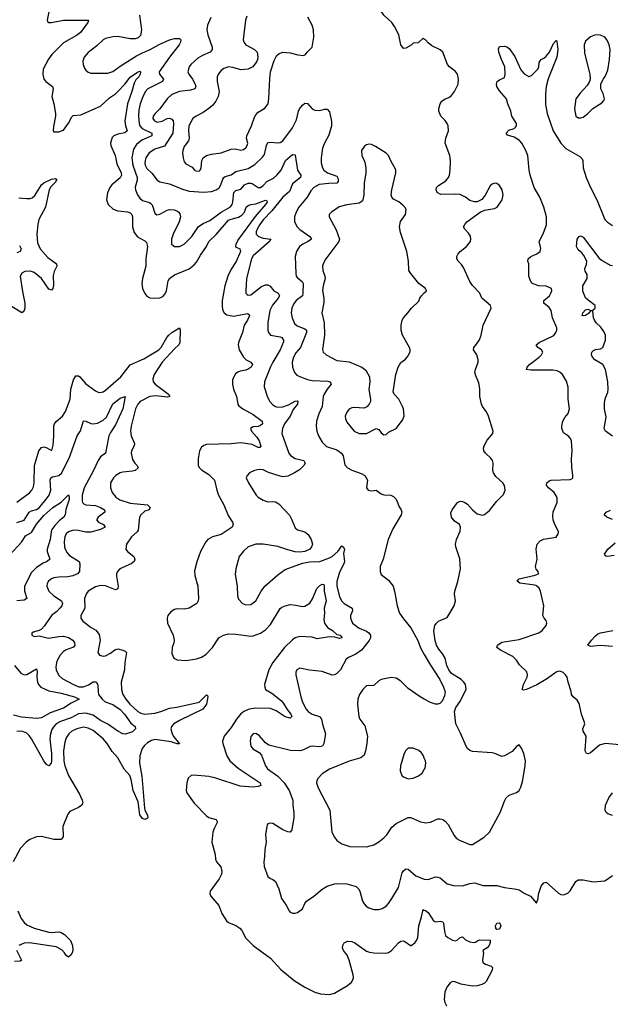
# Model space of a CAD drawing. Header units: inches. Extents: x 1550315 to 1685896, y 510706 to 640504.
# Tile 256 of 256: x 1606713 to 1611511, y 581711 to 589713. Entities that reach past the tile are written whole.
import ezdxf

# ---------------------------------------------------------------- set-up
doc = ezdxf.new("R2010")
doc.units = ezdxf.units.IN
doc.header["$MEASUREMENT"] = 0
doc.layers.add('B6508', color=7, linetype='Continuous')
doc.layers.add('B6518', color=7, linetype='Continuous')

msp = doc.modelspace()

# ---------------------------------------------------------------- linework, layer by layer
at = {"layer": 'B6508', "color": 5}
for points, elevation in [([(1610000, 589555.3), (1609990, 589562), (1609950, 589524), (1609910, 589522), (1609894, 589506), (1609850, 589482), (1609830, 589478), (1609810, 589508), (1609792, 589590), (1609758.9, 589658.9), (1609736.2, 589690), (1609669.7, 589750), (1609630, 589812.7), (1609603, 589890), (1609614.3, 589950), (1609599.5, 589990), (1609589.4, 590000)], 660), ([(1606951.4, 589790), (1606934.8, 589710), (1606938, 589698), (1606950, 589691), (1606970, 589690.5), (1607070, 589708.1), (1607271, 589710), (1607266.8, 589690), (1607208, 589610), (1607175.3, 589584.7), (1607070, 589524.6), (1606974.3, 589430), (1606946.3, 589393.7), (1606904.7, 589310), (1606899.6, 589270), (1606910.3, 589230.3), (1606926, 589210), (1606979.1, 589170), (1606986, 589150), (1606973.7, 589090), (1606990.3, 589030), (1607002.4, 588950), (1607002.4, 588930), (1606986.4, 588846.4), (1606984.7, 588810), (1606990, 588802), (1607030, 588802.8), (1607070, 588816), (1607110, 588871.3), (1607136.2, 588923.8), (1607146.7, 588933.3), (1607210, 588940.8), (1607370, 589011.2), (1607441.4, 589078.6), (1607490, 589110.9), (1607510, 589129.5), (1607566.9, 589190), (1607610, 589247.3), (1607670, 589286), (1607690, 589294.9), (1607695.6, 589290), (1607692.1, 589270), (1607681.5, 589250), (1607656.5, 589223.5), (1607641.9, 589198.1), (1607624.7, 589130), (1607588.9, 589030), (1607566.2, 588890), (1607571.4, 588851.4), (1607587.2, 588810), (1607567.5, 588792.5), (1607510, 588783.5), (1607478.4, 588770), (1607465.4, 588754.6), (1607454.9, 588730), (1607450.2, 588710), (1607453.6, 588690), (1607488, 588610), (1607502.7, 588542.7), (1607536, 588470), (1607538.9, 588450), (1607530, 588427.4), (1607461.5, 588370), (1607445.5, 588350), (1607427, 588307), (1607417.6, 588250), (1607430.5, 588210), (1607472.9, 588172.9), (1607510, 588160.9), (1607590, 588152), (1607610, 588143.2), (1607624, 588130), (1607629.2, 588110), (1607630.2, 588030.2), (1607644.1, 587984.1), (1607670, 587947.9), (1607730, 587915.3), (1607741.8, 587901.8), (1607751.7, 587870), (1607738.2, 587770), (1607736.5, 587710), (1607710.3, 587610), (1607705.2, 587570), (1607711.6, 587530), (1607729.3, 587489.3), (1607746.4, 587466.4), (1607770, 587453.4), (1607810, 587449.1), (1607850, 587451.7), (1607875.6, 587464.4), (1607894.6, 587485.4), (1607904.8, 587510), (1607917.8, 587590), (1607929.9, 587610.1), (1607970, 587640.7), (1608090, 587688.6), (1608130, 587722), (1608150, 587743.2), (1608181.2, 587798.8), (1608230, 587869.4), (1608248.8, 587911.2), (1608310, 587967.8), (1608410, 588083), (1608430, 588092.5), (1608490, 588107.1), (1608516.6, 588123.4), (1608539, 588150), (1608551.5, 588188.5), (1608570, 588203), (1608590, 588211.3), (1608630, 588216.6), (1608710, 588246.7), (1608720, 588240), (1608722.3, 588230), (1608710.5, 588210), (1608626.1, 588113.9), (1608491.4, 587930), (1608467.9, 587890), (1608467.3, 587867.3), (1608500.7, 587850), (1608506.7, 587830), (1608472.7, 587747.3), (1608430, 587685.1), (1608403.3, 587630), (1608380.4, 587550), (1608358.4, 587430), (1608358.7, 587378.7), (1608363.7, 587350), (1608374.4, 587330), (1608395.4, 587315.4), (1608450, 587305.1), (1608564.7, 587324.7), (1608577.3, 587317.3), (1608580.7, 587310), (1608562.7, 587270), (1608536.5, 587230), (1608521.8, 587170), (1608489.2, 587090), (1608486.7, 587070), (1608496.5, 587030), (1608532, 586970), (1608551.6, 586950), (1608590.6, 586930), (1608604.9, 586910), (1608592.2, 586890), (1608570, 586873.7), (1608550, 586865.6), (1608502.7, 586857.3), (1608484.9, 586850), (1608465.7, 586834.3), (1608442.4, 586790), (1608441.1, 586750), (1608448.9, 586710), (1608473.1, 586650), (1608484.4, 586590), (1608494.4, 586574.4), (1608524.9, 586550), (1608610, 586506), (1608682.6, 586450), (1608684.2, 586430), (1608670, 586415.8), (1608650, 586407.8), (1608610, 586403.5), (1608589.2, 586390), (1608595.2, 586370), (1608640, 586320), (1608659, 586290), (1608671.9, 586248.1), (1608663.8, 586236.2), (1608650, 586235.6), (1608600.6, 586260.6), (1608510, 586273.9), (1608430, 586267), (1608230, 586260.5), (1608210, 586253.6), (1608190, 586239.5), (1608172.4, 586210), (1608163.8, 586143.8), (1608164, 586090), (1608174, 586070), (1608190, 586054), (1608250, 586017.6), (1608296.1, 585970), (1608313.7, 585890), (1608328.4, 585848.4), (1608370.3, 585770), (1608405.1, 585685.1), (1608442, 585630), (1608446, 585610), (1608437.6, 585590), (1608350, 585529.9), (1608278, 585510), (1608241.6, 585490), (1608224.4, 585470), (1608182, 585390), (1608152.4, 585307.6), (1608133.2, 585233.2), (1608135.9, 585195.9), (1608158.8, 585110), (1608164.7, 585010), (1608162, 584990), (1608152, 584970), (1608090.3, 584929.7), (1608050, 584922.3), (1607990, 584925.4), (1607970, 584920.5), (1607939.9, 584900.1), (1607917.6, 584870), (1607910.3, 584849.7), (1607914.3, 584810), (1607958.9, 584710), (1607967.5, 584670), (1607965.2, 584650), (1607950.3, 584610), (1607950, 584562), (1607965.7, 584525.7), (1607991.9, 584511.9), (1608064.9, 584504.9), (1608150, 584519.8), (1608190, 584532.1), (1608225.3, 584554.7), (1608278.3, 584610), (1608329.8, 584690.2), (1608367.5, 584712.5), (1608410, 584721.1), (1608470, 584720.7), (1608590, 584702.2), (1608610, 584705.4), (1608670, 584728), (1608710, 584754.7), (1608750, 584796.9), (1608830, 584928.9), (1608841.4, 584938.6), (1608869.3, 584950.7), (1608910, 584959.4), (1608955.6, 584955.6), (1609010, 584943.1), (1609030, 584947.2), (1609070, 584972.7), (1609092.7, 585007.3), (1609127.8, 585090), (1609150, 585114.2), (1609170, 585124.9), (1609183.5, 585123.5), (1609187.2, 585110), (1609185.5, 585070), (1609201.5, 584990), (1609186.5, 584930), (1609189.3, 584890), (1609182.6, 584837.4), (1609188.2, 584810), (1609214.4, 584774.4), (1609253.4, 584750), (1609290, 584716.5), (1609316, 584710), (1609332.4, 584690), (1609310, 584683.1), (1609274.1, 584694.1), (1609230, 584697.2), (1609130, 584681.6), (1609090, 584695.7), (1608990, 584699.5), (1608951.4, 584690), (1608930, 584673.7), (1608864.2, 584610), (1608768.7, 584490), (1608736.6, 584430), (1608702.8, 584310), (1608703.2, 584290), (1608710.3, 584270), (1608760, 584240), (1608838.8, 584178.8), (1608857.3, 584157.3), (1608886, 584106), (1608916, 584070), (1608923.1, 584050), (1608910, 584037.7), (1608870, 584046.5), (1608796.5, 584096.5), (1608750, 584115.1), (1608630, 584118.1), (1608577, 584110), (1608532.7, 584090), (1608507.2, 584070), (1608473, 584030), (1608430, 583961.1), (1608374, 583890), (1608359.5, 583850), (1608363.7, 583830), (1608396.9, 583730), (1608420.7, 583690), (1608488.7, 583630), (1608666.5, 583510), (1608671.5, 583488.5), (1608650, 583480.2), (1608610, 583475.3), (1608503.4, 583483.4), (1608305.1, 583550), (1608250, 583563.2), (1608126.3, 583573.7), (1608106.8, 583570), (1608081.6, 583550), (1608070.4, 583510), (1608064.9, 583450), (1608070.5, 583430), (1608130, 583346.4), (1608230, 583244.4), (1608250, 583230.4), (1608310, 583214), (1608317.1, 583197.1), (1608318, 583190), (1608294.5, 583145.5), (1608282.4, 583110), (1608273.4, 583030), (1608301.6, 582930), (1608303.8, 582890), (1608312.7, 582870), (1608347.4, 582827.4), (1608354.6, 582790), (1608351.5, 582770), (1608334.3, 582730), (1608259.1, 582630), (1608258, 582610), (1608264.9, 582590), (1608330, 582514), (1608354.4, 582450), (1608393, 582390), (1608410, 582374.9), (1608470, 582352.7), (1608502, 582330), (1608518, 582310), (1608550.4, 582250), (1608610, 582190.4), (1608750, 582086.4), (1608834.4, 581994.4), (1608943.8, 581903.8), (1609030, 581851.8), (1609111.2, 581811.2), (1609155.9, 581795.9), (1609230, 581790.2), (1609270, 581801.5), (1609376.6, 581863.4), (1609407.6, 581890), (1609419.7, 581910), (1609425.1, 581930), (1609422.3, 581950), (1609390.5, 582070), (1609371.9, 582110), (1609343.2, 582150), (1609336.2, 582170), (1609338, 582190), (1609350, 582210.3), (1609375.8, 582224.2), (1609410, 582221.6), (1609434.9, 582210), (1609530, 582142), (1609553.8, 582133.8), (1609590.9, 582129.1), (1609687.1, 582127.1), (1609710, 582131.8), (1609732.2, 582147.8), (1609788.9, 582211.1), (1609810, 582224.6), (1609830, 582226), (1609841.8, 582221.8), (1609887.3, 582190), (1609894, 582190), (1609922, 582210), (1609937, 582230), (1609946.5, 582253.5), (1609955.2, 582350), (1609978.1, 582421.9), (1609990, 582480.7), (1610000, 582477.6)], 620), ([(1607686.9, 589750), (1607701.1, 589630), (1607694.3, 589585.7), (1607675.3, 589564.7), (1607650, 589557.6), (1607610, 589558.7), (1607510, 589575.8), (1607470, 589573.5), (1607410, 589559.8), (1607390, 589549.7), (1607339.4, 589500.6), (1607270, 589446), (1607235.8, 589410), (1607225.1, 589374.9), (1607227.6, 589350), (1607239.5, 589319.5), (1607250, 589303.1), (1607270, 589285.7), (1607290, 589277.4), (1607430, 589279), (1607470, 589292.7), (1607538, 589342), (1607661.1, 589418.9), (1607710, 589444.7), (1607773.6, 589470), (1607847.2, 589512.8), (1607930, 589549.5), (1607970, 589561.4), (1608010, 589561.5), (1608023.1, 589550), (1608019.3, 589530), (1608008.5, 589510), (1607928.6, 589410), (1607846.2, 589290), (1607849, 589270), (1607880.2, 589230), (1607873.2, 589210), (1607753.6, 589150), (1607733.4, 589126.6), (1607712.8, 589087.2), (1607691.1, 589028.9), (1607679.8, 588980.2), (1607677.4, 588930), (1607682.8, 588870), (1607690.1, 588850), (1607708.8, 588828.8), (1607787.2, 588790), (1607785.7, 588770), (1607705.7, 588734.3), (1607661.6, 588698.4), (1607638.3, 588661.7), (1607622.7, 588590), (1607631.4, 588530), (1607666.9, 588430), (1607667.1, 588410), (1607651.8, 588351.8), (1607654.8, 588330), (1607670, 588290.4), (1607690, 588262.3), (1607710, 588244.7), (1607766.8, 588226.8), (1607779, 588219), (1607788.5, 588208.5), (1607810, 588141.6), (1607828.3, 588128.3), (1607850, 588131.5), (1607910, 588166.5), (1607930, 588171.3), (1607968, 588168), (1607990, 588159.6), (1608004.4, 588150), (1608014.7, 588134.7), (1608018.5, 588110), (1608009.1, 588070), (1607958.9, 587970), (1607946, 587930), (1607946.4, 587890), (1607970, 587870.5), (1608010, 587868.7), (1608050, 587888.7), (1608110, 587952.2), (1608166.7, 588033.3), (1608202.9, 588057.1), (1608258.7, 588081.3), (1608350.4, 588149.6), (1608426.4, 588193.6), (1608437.8, 588210), (1608445.7, 588234.3), (1608452.3, 588307.7), (1608470, 588326.3), (1608510, 588334.7), (1608538.5, 588370), (1608570, 588385.2), (1608590, 588385.6), (1608601, 588381), (1608650, 588349.2), (1608670, 588350.2), (1608690, 588364.7), (1608721.6, 588398.4), (1608773.9, 588426.1), (1608801.2, 588450), (1608835.7, 588490), (1608871.4, 588568.6), (1608930, 588618.6), (1608950, 588616.3), (1608951.8, 588611.8), (1608969.6, 588489.6), (1608996, 588450), (1608994.9, 588430), (1608930, 588380.6), (1608903.5, 588316.5), (1608850.2, 588270), (1608761.1, 588158.9), (1608690, 588086), (1608663.4, 588050), (1608642, 588010), (1608635.1, 587990), (1608634.7, 587970), (1608651.8, 587951.8), (1608690, 587937.1), (1608753.1, 587930), (1608743.2, 587910), (1608610, 587794.2), (1608596.8, 587770), (1608555.2, 587610), (1608548.7, 587510), (1608550.7, 587490), (1608559.9, 587479.9), (1608570, 587473.4), (1608590, 587478.4), (1608676.4, 587543.6), (1608710, 587557.8), (1608730, 587558.6), (1608748.5, 587548.5), (1608776.9, 587510), (1608812.4, 587490), (1608823.6, 587470), (1608812.1, 587450), (1608765.5, 587394.5), (1608745.1, 587350), (1608729.1, 587249.1), (1608729, 587190), (1608733.7, 587170), (1608749.3, 587149.3), (1608830, 587136.3), (1608843.1, 587130), (1608857.3, 587110), (1608854.9, 587094.9), (1608829.3, 587030), (1608769.6, 586930.4), (1608751.5, 586891.5), (1608702.6, 586770), (1608698.8, 586730), (1608726.7, 586646.7), (1608744.7, 586610), (1608766.1, 586586.1), (1608790.2, 586570.2), (1608810, 586564.6), (1608850, 586568.3), (1608896, 586584), (1608950, 586613.2), (1608970, 586616.3), (1608973.1, 586613.1), (1608968.5, 586590), (1608934.6, 586545.4), (1608910.9, 586490), (1608863.2, 586430), (1608846.7, 586390), (1608842.7, 586350), (1608900.2, 586190), (1608911.6, 586171.6), (1608950, 586147.5), (1609020.7, 586130), (1609032.4, 586110), (1609021.6, 586090), (1608984.6, 586055.4), (1608945.5, 586030), (1608890, 586003.5), (1608850, 585998.5), (1608830, 586002.3), (1608732.9, 586032.9), (1608690, 586054.3), (1608658.3, 586058.3), (1608621, 586050), (1608578.8, 586030), (1608560.7, 586010), (1608554, 585990), (1608570.4, 585950), (1608634, 585850), (1608650, 585834), (1608690, 585808.8), (1608730, 585795.8), (1608770, 585798.4), (1608790, 585794.9), (1608818, 585778), (1608905.4, 585685.4), (1608924.6, 585650), (1608950, 585584.9), (1608970, 585568.4), (1609030, 585552.4), (1609057.1, 585530), (1609081.3, 585490), (1609090.3, 585450), (1609083.8, 585430), (1609068.8, 585411.2), (1609030, 585391.8), (1608990, 585387), (1608950, 585387.6), (1608890, 585403.5), (1608810, 585432.8), (1608690, 585451), (1608630, 585451), (1608568, 585430), (1608530, 585394), (1608495.8, 585350), (1608468.7, 585250), (1608463.9, 585203.9), (1608479.3, 585110), (1608481.6, 585030), (1608490, 585002.8), (1608522.8, 584970), (1608550, 584958), (1608590, 584961.6), (1608630, 584990.6), (1608674.7, 585070), (1608704.2, 585110), (1608810, 585201.3), (1608870, 585244.9), (1609010, 585296.3), (1609070, 585308), (1609150, 585310.4), (1609230, 585339.7), (1609251.1, 585350), (1609298, 585390), (1609330, 585438), (1609342, 585430), (1609350.9, 585410.9), (1609344.1, 585375.9), (1609350.9, 585310), (1609345.8, 585290), (1609310, 585222.7), (1609288.8, 585148.8), (1609290.1, 585110), (1609310, 585024.4), (1609327.5, 584990), (1609347.9, 584970), (1609413.7, 584930), (1609416.1, 584910), (1609401.3, 584870), (1609401.2, 584850), (1609417.2, 584810), (1609470, 584767.2), (1609530, 584744.4), (1609550, 584731.4), (1609561.6, 584710), (1609561.4, 584690), (1609551.2, 584668.8), (1609490.9, 584589.1), (1609444.2, 584555.8), (1609384.9, 584530), (1609364.2, 584515.8), (1609320.3, 584430), (1609290, 584400.5), (1609270.2, 584389.8), (1609250, 584386.9), (1609170, 584414.8), (1609067.1, 584427.1), (1608990, 584442.7), (1608964, 584430), (1608956.3, 584410), (1608955.5, 584390), (1608995.5, 584210), (1609010, 584166.4), (1609040.2, 584110), (1609056.1, 584090), (1609089.1, 584069.1), (1609148.2, 584050), (1609164.9, 584030), (1609171.9, 583988.1), (1609197.3, 583910), (1609184.2, 583830), (1609172.4, 583810), (1609150, 583803.1), (1609090, 583809.6), (1609073.5, 583806.5), (1609019.6, 583780.4), (1608988.9, 583771.1), (1608914.1, 583774.1), (1608737, 583817), (1608710, 583837.2), (1608657.2, 583897.2), (1608631.5, 583911.5), (1608610, 583909.3), (1608590, 583888), (1608585.7, 583850), (1608590.5, 583810), (1608608.1, 583788.1), (1608658.3, 583758.3), (1608676.2, 583736.2), (1608708.9, 583650), (1608726.4, 583626.4), (1608810, 583566), (1608860.9, 583510), (1608902, 583450), (1608933, 583370), (1608930.5, 583329.5), (1608939.6, 583270), (1608940.2, 583230), (1608924.9, 583130), (1608911.3, 583110), (1608890, 583112), (1608849.8, 583129.8), (1608770, 583182), (1608750, 583183.7), (1608730, 583177.2), (1608724, 583170), (1608708.4, 583091.6), (1608715.8, 583030), (1608703.8, 582970), (1608701.6, 582910), (1608694.9, 582870), (1608699.3, 582830), (1608730, 582751), (1608750, 582733.4), (1608770, 582725.5), (1608790.3, 582710.3), (1608818, 582650), (1608840.4, 582570), (1608878.3, 582518.3), (1608902.8, 582470), (1608910, 582461), (1608930, 582451), (1608950, 582451), (1608970, 582458.8), (1609010, 582486), (1609029, 582530), (1609044, 582550), (1609102.7, 582590), (1609170, 582647.3), (1609209.6, 582670.4), (1609269.7, 582690.3), (1609288.1, 582691.9), (1609370, 582690.3), (1609446, 582670), (1609464.9, 582650), (1609475.5, 582630), (1609497.1, 582550), (1609510, 582527.3), (1609527.3, 582510), (1609550, 582494.4), (1609590, 582483.1), (1609630, 582482.6), (1609657.2, 582490), (1609689.5, 582510), (1609709.6, 582530), (1609736.9, 582570), (1609790, 582661), (1609821.1, 582778.9), (1609830, 582795.3), (1609850, 582811.8), (1609870, 582808.5), (1609930, 582755.5), (1609992, 582730), (1610000, 582728.9)], 640), ([(1608558.3, 589741.7), (1608546, 589710), (1608527.3, 589550), (1608534, 589530), (1608550.7, 589510), (1608620.7, 589470), (1608642, 589450), (1608648.4, 589410), (1608646, 589390), (1608637.1, 589370), (1608605.5, 589330), (1608567.8, 589312.2), (1608510, 589306.4), (1608445.6, 589325.6), (1608410, 589328.9), (1608370, 589315.5), (1608350, 589300.4), (1608328, 589272), (1608318, 589250), (1608316.9, 589210), (1608332.9, 589130), (1608324.8, 589090), (1608305.9, 589050), (1608281.5, 589018.5), (1608250, 588992.3), (1608202.2, 588957.8), (1608146.7, 588930), (1608118.3, 588910), (1608087.2, 588850), (1608083.2, 588810), (1608089.1, 588750), (1608083.6, 588730), (1608050, 588681.6), (1608036.9, 588650), (1608034.7, 588630), (1608039.6, 588590), (1608050, 588557.3), (1608062.4, 588542.4), (1608114.9, 588514.9), (1608134, 588490), (1608144, 588484), (1608170, 588483.1), (1608178.4, 588490), (1608187, 588510), (1608191.3, 588570), (1608203.6, 588590), (1608231.4, 588608.6), (1608270, 588620.2), (1608350, 588631.3), (1608430, 588661.6), (1608463.4, 588663.4), (1608510, 588653.4), (1608530, 588657), (1608550, 588670.6), (1608561.3, 588690), (1608565.6, 588710), (1608554.3, 588750), (1608559.2, 588770), (1608595.8, 588850), (1608619.1, 588920.9), (1608630, 588940.5), (1608650, 588961.6), (1608705.1, 588994.9), (1608731, 589029), (1608737.7, 589070), (1608743.8, 589236.2), (1608751.2, 589288.8), (1608779.3, 589380.7), (1608800.1, 589419.9), (1608822, 589438), (1608850, 589448), (1608910, 589443), (1608972.7, 589427.3), (1609018, 589422), (1609035.3, 589430), (1609049, 589450), (1609089.5, 589490.5), (1609103.7, 589570), (1609098.4, 589630), (1609087.6, 589670), (1609054.5, 589734.5)], 680), ([(1608266.5, 589730), (1608237.3, 589670), (1608233.8, 589630), (1608240.9, 589590), (1608276.9, 589490), (1608277.4, 589470), (1608259.5, 589450), (1608197.4, 589422.6), (1608160.2, 589399.8), (1608104.4, 589350), (1608088.4, 589330), (1608078.4, 589290), (1608086.4, 589270), (1608118, 589230), (1608139.5, 589190), (1608143, 589170), (1608134.8, 589150), (1608099.4, 589140.6), (1608010, 589129.8), (1607950, 589105.3), (1607910.3, 589070), (1607852.4, 588987.6), (1607812.2, 588950), (1607798, 588930), (1607793.4, 588910), (1607807.2, 588890), (1607830, 588881.5), (1607870, 588888.7), (1607910, 588911.2), (1607930, 588912.8), (1607950, 588905.2), (1607960.5, 588890), (1607963.1, 588870), (1607957.6, 588790), (1607890, 588685.7), (1607810, 588659.7), (1607766, 588630), (1607738.4, 588590), (1607731, 588570), (1607730, 588544.7), (1607732, 588530), (1607745.2, 588505.2), (1607786.1, 588466.1), (1607830, 588410.3), (1607850, 588396.5), (1607930, 588378.3), (1608035.4, 588335.4), (1608090, 588320.9), (1608208.8, 588311.2), (1608270, 588316.5), (1608310, 588331.5), (1608333.5, 588346.5), (1608346.8, 588370), (1608362.1, 588417.9), (1608370, 588431.7), (1608380.9, 588439.1), (1608430, 588452.4), (1608470, 588478.5), (1608570, 588502.7), (1608624.3, 588535.7), (1608685, 588595), (1608702, 588618), (1608718.4, 588690), (1608730, 588714), (1608750, 588717.5), (1608810, 588712.4), (1608830, 588716.5), (1608850, 588728.9), (1608930, 588835.3), (1608961.5, 588898.5), (1608978.2, 588970), (1608987, 588990), (1609010, 589018.9), (1609030, 589034.9), (1609051.7, 589031.7), (1609087.8, 588987.8), (1609110, 588977.1), (1609150, 588975.5), (1609190, 588987.3), (1609210, 588986.8), (1609230, 588964.7), (1609245.2, 588885.2), (1609246, 588850), (1609224.5, 588775.5), (1609189, 588710), (1609174, 588670), (1609162.3, 588590), (1609161.7, 588550), (1609172.9, 588510), (1609184.7, 588490), (1609212.2, 588470), (1609290, 588441.5), (1609300.5, 588420.5), (1609300.6, 588399.4), (1609290, 588383.8), (1609222.9, 588382.9), (1609146.1, 588373.9), (1609102.6, 588350), (1609076.9, 588323.1), (1609047.1, 588270), (1608981.8, 588190), (1608959, 588150), (1608946, 588110), (1608946.3, 588070), (1608968.1, 588030), (1608988.1, 588008.1), (1609070.2, 587950), (1609084.2, 587930), (1609056.4, 587910), (1609012.4, 587890), (1608986.4, 587870), (1608961.3, 587830), (1608951.8, 587790), (1608955.2, 587650), (1608959.6, 587630), (1608970, 587614.4), (1609006.4, 587586.4), (1609016.9, 587570), (1609013.6, 587490), (1609009.2, 587470), (1608959.7, 587430), (1608937.9, 587402.1), (1608923.8, 587370), (1608918.5, 587330), (1608926.2, 587290), (1608944.5, 587244.5), (1608966, 587226), (1609030, 587202), (1609042, 587190), (1609043, 587170), (1608994.5, 587050), (1608954.9, 587005.1), (1608936.3, 586970), (1608927.1, 586930), (1608929.3, 586890), (1608945.9, 586845.9), (1608965.4, 586825.4), (1608994.4, 586810), (1609050.4, 586790), (1609090, 586781.8), (1609215, 586775), (1609232.7, 586770), (1609239.4, 586759.4), (1609243.1, 586750), (1609209.6, 586710.4), (1609186.2, 586670), (1609178.8, 586650), (1609170.2, 586570), (1609142.8, 586510), (1609124.7, 586450), (1609122, 586410), (1609126.7, 586370), (1609141.5, 586330), (1609170, 586280.4), (1609205.6, 586245.6), (1609290, 586216.5), (1609327, 586190), (1609340.3, 586170), (1609354.4, 586094.4), (1609375.5, 586070), (1609410, 586051.6), (1609486.1, 586026.1), (1609516.3, 586010), (1609538, 585970), (1609531, 585910), (1609544.7, 585890), (1609570, 585884.9), (1609610, 585890.6), (1609650, 585859.1), (1609670, 585850.5), (1609728.3, 585848.3), (1609750, 585839.1), (1609770, 585816), (1609794.6, 585754.6), (1609810.7, 585730), (1609817.3, 585710), (1609810.7, 585690), (1609745.4, 585574.6), (1609707.6, 585490), (1609664.6, 585330), (1609640.3, 585270), (1609640.3, 585230), (1609650, 585204), (1609710, 585159.1), (1609746.7, 585110), (1609758.7, 585070), (1609780.5, 584950), (1609799.1, 584890), (1609830, 584844), (1609890.2, 584770.2), (1609947.9, 584667.9), (1609970, 584607.7), (1610000, 584555.2)], 660), ([(1610000, 587536.8), (1609956, 587570), (1609889.4, 587650), (1609875.3, 587675.3), (1609871.3, 587750), (1609857.4, 587830), (1609805.1, 587985.1), (1609798.2, 588030), (1609807.6, 588072.4), (1609846.6, 588130), (1609852.3, 588170), (1609842, 588190), (1609825.9, 588205.9), (1609792.2, 588232.2), (1609750, 588255.1), (1609737, 588270), (1609731.6, 588290), (1609736.9, 588330), (1609769.3, 588469.3), (1609769.3, 588490), (1609764.1, 588504.1), (1609730, 588561.2), (1609710, 588609.2), (1609690, 588629.4), (1609603.3, 588683.3), (1609570, 588698), (1609550, 588700.9), (1609530, 588696), (1609514.6, 588685.4), (1609490.6, 588650), (1609492.7, 588610), (1609515.8, 588555.8), (1609524.9, 588510), (1609523.6, 588470), (1609510, 588386), (1609509.3, 588290), (1609501.5, 588250), (1609487.6, 588232.4), (1609470, 588223.1), (1609370.2, 588209.8), (1609307.6, 588192.4), (1609246, 588150), (1609226, 588130), (1609226.8, 588110), (1609284.9, 588004.9), (1609312.2, 587930), (1609306, 587910), (1609200.2, 587770), (1609178.8, 587730), (1609173, 587710), (1609175, 587675), (1609192.8, 587630), (1609194.5, 587610), (1609178, 587550), (1609173.1, 587513.1), (1609184.2, 587450), (1609184.7, 587415.3), (1609167.2, 587330), (1609185.2, 587250), (1609189.4, 587150), (1609171.6, 587031.6), (1609178.9, 587010), (1609201.3, 586990), (1609290, 586944.7), (1609390, 586933.6), (1609493.4, 586890), (1609524.5, 586864.5), (1609554.6, 586810), (1609558.5, 586770), (1609548.1, 586708.1), (1609563.8, 586630), (1609561.6, 586610), (1609553, 586590), (1609532.1, 586567.9), (1609510, 586557), (1609430, 586560.5), (1609410, 586558), (1609390, 586547.3), (1609370, 586522.7), (1609357.6, 586490), (1609358.4, 586470), (1609370, 586442), (1609430, 586370.5), (1609470, 586350.5), (1609530, 586350.6), (1609610, 586390.7), (1609630, 586382.8), (1609650, 586356), (1609670, 586338.8), (1609690, 586341), (1609710, 586361), (1609770, 586391.3), (1609822.7, 586457.3), (1609836, 586490), (1609829.6, 586550), (1609822.9, 586570), (1609792, 586630), (1609754, 586670), (1609747.8, 586690), (1609767.8, 586830), (1609786.3, 586890), (1609810, 586928), (1609846.2, 586953.8), (1609870, 586980.7), (1609884.4, 587015.6), (1609886, 587030), (1609879.7, 587050), (1609823.7, 587150), (1609812, 587190), (1609811.6, 587230), (1609819.6, 587270), (1609829.7, 587290.3), (1609866.6, 587330), (1609895.1, 587370), (1609955.6, 587424.4), (1609962.7, 587450), (1609976, 587470), (1610000, 587493.3)], 680), ([(1606706.5, 588266.5), (1606770, 588258.8), (1606798.7, 588261.3), (1606813.5, 588266.5), (1606835.7, 588284.3), (1606889, 588370), (1606910, 588387.5), (1606970, 588417.8), (1607002.4, 588422.4), (1607013.6, 588413.6), (1606999.7, 588390), (1606965, 588355), (1606953.5, 588330), (1606922.4, 588190), (1606869.7, 588090), (1606861, 588050), (1606853, 587970), (1606858.8, 587898.8), (1606879, 587850), (1606941.6, 587781.6), (1607011.8, 587730), (1607013.8, 587710), (1606993.5, 587666.5), (1606985.4, 587634.6), (1606986.5, 587553.5), (1606981.3, 587530), (1606970, 587516.2), (1606950, 587523.5), (1606890, 587608.9), (1606830, 587658.6), (1606810, 587667.9), (1606790, 587670.7), (1606754.3, 587665.7), (1606730, 587654), (1606716.4, 587630), (1606735.1, 587504.9), (1606755.8, 587410), (1606755.2, 587370), (1606750, 587349), (1606742, 587338), (1606730, 587329.6), (1606630, 587393.7)], 580), ([(1606710, 587878), (1606725.7, 587850), (1606717.1, 587830), (1606690, 587818.9)], 560), ([(1606689.1, 585790.9), (1606792, 585868), (1606811.1, 585890), (1606824, 585916), (1606831.4, 585948.6), (1606832.2, 586090), (1606869.4, 586210.6), (1606890, 586237.6), (1606910, 586240.7), (1606934.2, 586234.2), (1606970, 586211), (1606976.6, 586223.4), (1606984.6, 586255.4), (1606991.5, 586328.5), (1606990, 586413), (1606995.9, 586430), (1607010, 586448), (1607061.7, 586490), (1607085.1, 586530), (1607122, 586630), (1607129.1, 586710), (1607150, 586787.3), (1607170, 586818.4), (1607190, 586818.7), (1607201.6, 586810), (1607250, 586753.8), (1607330, 586696.5), (1607350, 586684.9), (1607363.4, 586683.4), (1607390, 586690.2), (1607410, 586702), (1607535.4, 586810), (1607610.4, 586909.6), (1607722.3, 586957.7), (1607842.4, 587030), (1607864.5, 587055.5), (1607907, 587130), (1607924, 587150), (1607950, 587171.8), (1608010, 587207.7), (1608015.9, 587190), (1608014.9, 587090), (1608006.4, 587070), (1607970, 587038.4), (1607870.9, 586930), (1607804, 586830), (1607793.4, 586793.4), (1607798.5, 586770), (1607814, 586750), (1607922.4, 586670), (1607932.2, 586650), (1607914.7, 586645.3), (1607815.6, 586655.6), (1607769.3, 586650.7), (1607692.8, 586610), (1607673.4, 586590), (1607654.7, 586550), (1607617.5, 586410), (1607611.8, 586371.8), (1607618.9, 586330), (1607646.4, 586270), (1607643.6, 586250), (1607621.3, 586210), (1607617.6, 586190), (1607630, 586139.5), (1607648.9, 586108.9), (1607667.4, 586090), (1607675.3, 586070), (1607652.2, 586050), (1607630, 586043.4), (1607550, 586037.1), (1607528.7, 586031.3), (1607494.4, 586010), (1607473.7, 585990), (1607451.5, 585950), (1607450.2, 585910), (1607465.2, 585870), (1607493.4, 585833.4), (1607525.2, 585810), (1607610, 585783.3), (1607750, 585771.6), (1607772.2, 585750), (1607763.8, 585730), (1607730, 585718.2), (1607696.3, 585690), (1607687.2, 585670), (1607675.9, 585564.1), (1607668.5, 585550), (1607620.3, 585510), (1607580.4, 585450), (1607574.9, 585410), (1607588.2, 585390), (1607639, 585350), (1607647.7, 585330), (1607643.6, 585310), (1607619.3, 585290), (1607526.7, 585250), (1607506.3, 585230), (1607499.1, 585210), (1607498.9, 585190), (1607512.5, 585110), (1607510, 585088.5), (1607490, 585081.1), (1607410, 585112.2), (1607370, 585113.8), (1607330, 585104.2), (1607270, 585068.3), (1607254.9, 585050), (1607239.1, 585010), (1607243.2, 584930), (1607209.2, 584870), (1607209.1, 584850), (1607225.1, 584825.1), (1607293.1, 584773.1), (1607330.7, 584750.7), (1607357.5, 584717.5), (1607366.2, 584670), (1607348.9, 584570), (1607362, 584550), (1607390, 584541.7), (1607410, 584544), (1607450, 584564.4), (1607486.8, 584593.2), (1607510, 584599.2), (1607550.4, 584590), (1607570, 584581.2), (1607581.2, 584570), (1607565.7, 584490), (1607563.5, 584430), (1607537.7, 584330), (1607539, 584270), (1607551.6, 584230), (1607574.4, 584190), (1607607.9, 584150), (1607672.7, 584090), (1607696.9, 584076.9), (1607730, 584068.4), (1607810, 584076.7), (1607860.4, 584090), (1607930, 584117.4), (1607990, 584125.5), (1608170, 584167.1), (1608230, 584227.7), (1608239.9, 584219.9), (1608241.3, 584210), (1608229.1, 584150), (1608200.6, 584110), (1608010, 584017.6), (1607964.8, 583990), (1607946.7, 583970), (1607942, 583950), (1607951.4, 583910), (1607965.3, 583885.3), (1608011.7, 583828.3), (1607992.1, 583827.9), (1607943.2, 583843.2), (1607810, 583862.5), (1607784.3, 583855.7), (1607750, 583835.6), (1607725.8, 583814.2), (1607708.4, 583790), (1607688.1, 583730), (1607685.4, 583670), (1607704.8, 583564.8), (1607726.4, 583306.4), (1607729.2, 583290), (1607752, 583248), (1607753.7, 583230), (1607750, 583223.5), (1607730, 583213.2), (1607710, 583222), (1607687.6, 583250), (1607676.4, 583356.4), (1607636, 583450), (1607618.6, 583538.6), (1607607.3, 583570), (1607561.1, 583621.1), (1607510, 583714), (1607464.6, 583764.6), (1607423.1, 583830), (1607390, 583868.6), (1607310, 583935.3), (1607270, 583956.2), (1607230, 583965), (1607176.4, 583950), (1607136.5, 583930), (1607111.7, 583908.3), (1607090, 583875.8), (1607078.7, 583841.3), (1607069, 583770), (1607071.3, 583690), (1607078.6, 583650), (1607110, 583571.7), (1607199.8, 583419.8), (1607220.7, 583370), (1607225.2, 583350), (1607220.9, 583339.1), (1607216.9, 583330), (1607190, 583310.8), (1607121.2, 583278.8), (1607103.2, 583256.8), (1607063.2, 583156.8), (1607066.7, 583073.3), (1607050, 583051.3), (1606990, 583051.5), (1606890, 583074.8), (1606850, 583071.9), (1606795.5, 583050), (1606764.4, 583030), (1606720.6, 582979.4), (1606660.5, 582870)], 580), ([(1606690, 585627.1), (1606750, 585646), (1606790.3, 585709.7), (1606810, 585721.6), (1606850, 585731.9), (1606870, 585747.2), (1606938.2, 585830), (1606952.1, 585850), (1606966.7, 585890), (1606959.9, 585970), (1606964.6, 585990), (1606980.7, 585999.3), (1607030, 586009.4), (1607051.4, 586028.6), (1607115.8, 586150), (1607180.8, 586330), (1607207.5, 586372.5), (1607230, 586454), (1607250, 586451.3), (1607290, 586431.5), (1607310.6, 586429.4), (1607345.7, 586434.3), (1607390, 586457.7), (1607418, 586482), (1607470, 586590.2), (1607530, 586636.9), (1607570.6, 586650.6), (1607550.2, 586550), (1607490, 586421.1), (1607450, 586358.5), (1607437.3, 586330), (1607409.2, 586190.8), (1607370, 586159.8), (1607350.2, 586130), (1607312.6, 586050), (1607236.9, 585910), (1607220.6, 585850), (1607219.9, 585799.9), (1607222.3, 585790), (1607235.8, 585775.8), (1607250, 585769.4), (1607330, 585765.1), (1607368.8, 585750), (1607402.4, 585730), (1607404.4, 585710), (1607349.4, 585670.6), (1607336.4, 585650), (1607353.4, 585630), (1607394, 585610), (1607407.7, 585590), (1607368.2, 585570), (1607291.8, 585548.2), (1607250, 585547.8), (1607190, 585560.7), (1607150, 585564.1), (1607110, 585552.4), (1607090, 585534), (1607079.3, 585510), (1607073.2, 585470), (1607076.9, 585430), (1607083.6, 585410), (1607099.6, 585379.6), (1607118.6, 585358.6), (1607196.1, 585310), (1607200.2, 585290), (1607197.8, 585230), (1607181.3, 585210), (1607145.7, 585194.3), (1607104.1, 585184.1), (1607030, 585182.2), (1606990, 585176), (1606970, 585169.6), (1606946.7, 585150), (1606935.8, 585130), (1606934, 585110), (1606950.4, 585070), (1606990.9, 585030.9), (1607051.3, 584991.3), (1607061.3, 584970), (1607054.7, 584950), (1607039.6, 584930), (1607015.6, 584904.4), (1606970.4, 584870), (1606913.8, 584786.2), (1606890, 584759), (1606870, 584748.7), (1606823.6, 584736.4), (1606812.7, 584727.3), (1606812, 584710), (1606830, 584701), (1606870, 584704.9), (1606947.7, 584687.7), (1607030, 584701.5), (1607070, 584702.5), (1607110, 584693.1), (1607144, 584670), (1607158, 584650), (1607160.4, 584630), (1607150, 584615.1), (1607090, 584590.9), (1607070, 584578), (1607042.8, 584550), (1607019.3, 584510), (1607012, 584490), (1607007.5, 584450), (1607010.2, 584430), (1607030, 584384.2), (1607057.9, 584357.9), (1607150, 584309.4), (1607192.2, 584292.2), (1607230, 584292.6), (1607272.1, 584307.9), (1607310, 584331), (1607332.8, 584332.8), (1607347.5, 584307.5), (1607349.4, 584250), (1607354.3, 584230), (1607382.3, 584190), (1607407.7, 584170), (1607470, 584148.4), (1607530, 584106.7), (1607563.5, 584070), (1607616, 583996), (1607650.4, 583970), (1607652.7, 583950), (1607630, 583925.2), (1607572.4, 583907.6), (1607550, 583909.8), (1607509.7, 583930), (1607427.6, 583987.6), (1607370, 584017.3), (1607310, 584062.1), (1607250, 584077.9), (1607190, 584071.9), (1607130, 584040.5), (1607043.6, 584010), (1607009.2, 583990), (1606990.2, 583970), (1606974.7, 583945.3), (1606961.9, 583910), (1606957.2, 583870), (1606971.5, 583750), (1606971.7, 583688.3), (1606968.9, 583670), (1606950, 583648.2), (1606930, 583661.5), (1606910, 583689.7), (1606809.1, 583870), (1606790, 583896.8), (1606770, 583914.8), (1606730, 583930.6), (1606690, 583927.2)], 560), ([(1606630, 585361), (1606731.2, 585468.8), (1606761, 585519), (1606810, 585545.8), (1606850, 585614.5), (1606910, 585683.7), (1606981.8, 585750), (1607050, 585791.3), (1607110, 585851), (1607115.9, 585835.9), (1607114.9, 585814.9), (1607088, 585732), (1607082.8, 585690), (1607070.3, 585670), (1607035.9, 585644.1), (1606997, 585603), (1606974.7, 585570), (1606968.9, 585551.1), (1606961.6, 585490), (1606936.8, 585410), (1606936.8, 585390), (1606959, 585330), (1606935.3, 585310), (1606903.4, 585296.6), (1606850, 585262.1), (1606810, 585220.3), (1606752.8, 585110), (1606751.5, 585070), (1606770.2, 585009.8), (1606750, 584996.5), (1606690.7, 584989.3)], 540), ([(1606670, 584464.2), (1606723.4, 584403.4), (1606750, 584389.1), (1606770, 584392.2), (1606850, 584438.4), (1606856.1, 584416.1), (1606852.6, 584370), (1606858, 584330), (1606866.5, 584310), (1606885.8, 584290), (1606950, 584259.9), (1607050, 584239.5), (1607159.1, 584210), (1607194.9, 584190), (1607130, 584158.9), (1607070, 584116.8), (1606960.3, 584079.7), (1606890, 584039.2), (1606850, 584034.7), (1606726.2, 584046.2), (1606661.4, 584061.4)], 540), ([(1610000, 584190.7), (1609965.2, 584210), (1609870, 584277), (1609810, 584336.2), (1609770, 584361.6), (1609730, 584366), (1609650, 584351.5), (1609630, 584339.6), (1609590, 584303.6), (1609530, 584298.4), (1609499.3, 584270), (1609472.4, 584230), (1609460.3, 584190), (1609456.4, 584150), (1609466.7, 584050), (1609475.8, 584030), (1609515.5, 583975.5), (1609537.1, 583890), (1609534.2, 583830), (1609522.2, 583770), (1609510, 583735.6), (1609485.2, 583714.8), (1609390, 583687.4), (1609230, 583621.7), (1609170, 583583.5), (1609137.6, 583550), (1609126.7, 583530), (1609124.2, 583510), (1609138.2, 583470), (1609231.7, 583290), (1609248.5, 583111.5), (1609270, 583070.5), (1609290, 583043.8), (1609330, 583015.8), (1609394.9, 582994.9), (1609530, 582990.4), (1609590, 583008.2), (1609630, 583030.5), (1609670, 583064.4), (1609694.7, 583090), (1609736.9, 583150), (1609770, 583180.4), (1609870, 583230.4), (1609890, 583230.3), (1609970, 583193.7), (1610000, 583188.2)], 660), ([(1610000, 583712.5), (1609992.7, 583730), (1609976.1, 583756.1), (1609955.3, 583775.3), (1609910, 583792.7), (1609870, 583792.7), (1609850, 583775.3), (1609837.3, 583750), (1609807.7, 583650), (1609802.8, 583610), (1609816, 583570), (1609830, 583558.8), (1609870, 583544.9), (1609910, 583548), (1609952.9, 583567.1), (1609982.7, 583590), (1610000, 583619)], 680), ([(1606698, 582470), (1606724.4, 582410), (1606750, 582375.9), (1606770, 582358.5), (1606830, 582331), (1606950, 582296.8), (1606970, 582294.3), (1607030, 582299.5), (1607050, 582296.3), (1607077.8, 582277.8), (1607126.7, 582230), (1607143.1, 582190), (1607144.9, 582150), (1607139, 582130), (1607127, 582110), (1607110, 582094.3), (1607090, 582108), (1607077.3, 582130), (1607054.5, 582154.5), (1607010, 582178.5), (1606793.2, 582210), (1606750, 582209), (1606706, 582190)], 580), ([(1606687.3, 582152.7), (1606728.5, 582070), (1606717, 582063), (1606670, 582058.2)], 580)]:
    msp.add_lwpolyline(points, dxfattribs=dict(at, elevation=elevation))
at = {"layer": 'B6518', "color": 5}
for points, elevation in [([(1611390, 589589.6), (1611350, 589574), (1611310, 589539.3), (1611299.5, 589510), (1611300.5, 589440.5), (1611344.9, 589270), (1611346.8, 589230), (1611342.8, 589210), (1611322.5, 589177.5), (1611264.7, 589115.3), (1611230.7, 589070), (1611220.5, 588990), (1611230, 588928.4), (1611250, 588915.8), (1611270, 588915.3), (1611290, 588922), (1611329.4, 588950), (1611367.7, 588992.3), (1611442, 589038), (1611462, 589058), (1611464, 589070), (1611452.5, 589112.5), (1611434, 589150), (1611434, 589190), (1611454, 589230), (1611470, 589251.3), (1611490, 589302), (1611505.6, 589390), (1611509.6, 589470), (1611502, 589510), (1611485.8, 589545.8), (1611465.2, 589570), (1611430, 589587)], 660), ([(1610590, 582319), (1610581.2, 582330), (1610577.6, 582350), (1610590, 582370.3), (1610610, 582374), (1610613.4, 582370), (1610620.3, 582350), (1610610, 582321.2)], 620)]:
    msp.add_lwpolyline(points, close=True, dxfattribs=dict(at, elevation=elevation))
for points, elevation in [([(1610000, 583188.2), (1610010, 583186.4), (1610049.6, 583190.4), (1610110, 583218), (1610130, 583219.3), (1610150, 583212.4), (1610170, 583200.4), (1610194, 583174), (1610242, 583082), (1610260.2, 583060.2), (1610284.5, 583044.5), (1610350, 583017.6), (1610370, 583010.4), (1610390, 583010.4), (1610487.3, 583070), (1610530.8, 583109.2), (1610616, 583270), (1610650, 583362.8), (1610666, 583390), (1610690, 583412.2), (1610748, 583432), (1610770, 583447.7), (1610784, 583476), (1610796.9, 583523.1), (1610818.7, 583650), (1610821.6, 583690), (1610809.6, 583750), (1610790, 583793.2), (1610770, 583820.9), (1610750, 583807), (1610714.4, 583765.6), (1610650, 583729.6), (1610630, 583725.1), (1610572.7, 583750), (1610550, 583754.4), (1610390, 583765.4), (1610370, 583774.6), (1610351.7, 583790), (1610339.1, 583810), (1610294.3, 583914.3), (1610254.8, 583990), (1610245.1, 584090), (1610255.3, 584124.7), (1610289.3, 584170), (1610339.3, 584270), (1610334.5, 584310), (1610322, 584330), (1610299.5, 584350), (1610220.7, 584400.7), (1610198, 584430), (1610183.7, 584463.7), (1610170, 584524), (1610150, 584557.2), (1610117.2, 584597.2), (1610099.5, 584630), (1610087.9, 584667.9), (1610076, 584744), (1610085.2, 584790), (1610099, 584810), (1610115.5, 584824.5), (1610184.7, 584855.3), (1610243.7, 584950), (1610252, 584990), (1610245.4, 585045.4), (1610247, 585070), (1610272.9, 585147.1), (1610295.1, 585250), (1610289.4, 585330.6), (1610256, 585430), (1610253.3, 585450), (1610261, 585490), (1610290, 585556), (1610294.3, 585590), (1610286, 585610), (1610241.5, 585641.5), (1610219.5, 585670), (1610215.1, 585704.9), (1610225.2, 585730), (1610270, 585790.7), (1610290, 585799.1), (1610310, 585796.3), (1610330, 585790.5), (1610350, 585775.5), (1610390.4, 585730), (1610430, 585698.7), (1610470, 585687), (1610488.1, 585691.9), (1610530, 585725.5), (1610590, 585800.7), (1610644.5, 585855.5), (1610657, 585890), (1610650, 585928.7), (1610637, 585950), (1610581.7, 586001.7), (1610561.6, 586030), (1610556.9, 586050), (1610558.7, 586110), (1610553.6, 586130), (1610540.7, 586150), (1610498, 586190), (1610484.5, 586210), (1610480.7, 586230), (1610485.6, 586250), (1610510, 586296.3), (1610557.2, 586350), (1610559.3, 586370), (1610518, 586498), (1610502, 586530), (1610471.8, 586570), (1610463.6, 586590), (1610449.6, 586650), (1610449.6, 586710), (1610443.3, 586763.3), (1610418, 586818), (1610411.5, 586850), (1610414.7, 586870), (1610437.6, 586930), (1610438.4, 586950), (1610427.3, 586990), (1610400.7, 587030), (1610402, 587050), (1610424.9, 587075.1), (1610448.5, 587111.5), (1610463, 587150), (1610477, 587230), (1610543.6, 587370), (1610538, 587390), (1610467.3, 587450), (1610452, 587490), (1610390, 587552), (1610370, 587586.6), (1610319.4, 587699.4), (1610302.8, 587722.8), (1610274, 587750), (1610263.6, 587770), (1610264.2, 587790), (1610273.6, 587810), (1610290, 587830.4), (1610342, 587870), (1610374, 587910), (1610378.4, 587930), (1610374.9, 587954.9), (1610359.1, 587979.1), (1610328.7, 588010), (1610319, 588030), (1610329, 588050), (1610345.2, 588070), (1610452.3, 588147.7), (1610490, 588164), (1610570, 588178.8), (1610591.5, 588188.5), (1610632.3, 588250), (1610639.5, 588290), (1610631.8, 588330), (1610610, 588365.2), (1610590, 588381.2), (1610570, 588385.2), (1610550, 588377.2), (1610535.9, 588364.1), (1610493.4, 588286.6), (1610466.8, 588253.2), (1610430, 588234), (1610406.4, 588233.6), (1610370, 588242.7), (1610333.2, 588270), (1610290, 588291.5), (1610250, 588295.8), (1610133.5, 588293.5), (1610104, 588310), (1610096.4, 588330), (1610099.7, 588350), (1610113.9, 588366.1), (1610175.1, 588404.9), (1610195.1, 588430), (1610204, 588450), (1610209.6, 588489.6), (1610211.8, 588570), (1610207.3, 588610), (1610169.6, 588710), (1610174.5, 588750), (1610196, 588810), (1610192.7, 588850), (1610186, 588870), (1610170, 588894), (1610134, 588930), (1610119, 588970), (1610119, 588990), (1610129, 589030), (1610142, 589050), (1610168, 589070), (1610198.4, 589081.6), (1610222, 589098), (1610245.2, 589130), (1610275.1, 589190), (1610277, 589230), (1610269.3, 589270), (1610253.3, 589293.3), (1610204, 589330), (1610189, 589350), (1610149, 589450), (1610129.4, 589469.4), (1610060.1, 589500.1), (1610030, 589524), (1610010, 589548.7), (1610000, 589555.3)], 660), ([(1611617, 583817), (1611470, 583830.8), (1611422.6, 583817.4), (1611350, 583754.5), (1611330, 583746), (1611318, 583750), (1611306.6, 583770), (1611313.6, 583890), (1611289.6, 583930), (1611286.6, 583950), (1611304.5, 583990), (1611299.5, 584010), (1611277, 584070), (1611257, 584157), (1611242.7, 584182.7), (1611209.3, 584209.3), (1611195.3, 584230), (1611193.6, 584253.6), (1611168.7, 584330), (1611160.9, 584370), (1611147.6, 584390), (1611127.8, 584407.8), (1611110, 584416.1), (1611090, 584417.8), (1611070, 584411.8), (1610999.7, 584360.3), (1610913.6, 584306.4), (1610830, 584269.8), (1610804.4, 584264.4), (1610796, 584270), (1610796.5, 584276.5), (1610806, 584310), (1610834.5, 584370), (1610838.7, 584390), (1610833.2, 584413.2), (1610774, 584470), (1610747.6, 584507.6), (1610717.7, 584537.7), (1610618, 584590), (1610588.7, 584610), (1610595.3, 584630), (1610630, 584654), (1610770, 584675.3), (1610929.4, 584730), (1610957.6, 584750), (1610989.4, 584790), (1610996, 584810), (1610989.2, 584830), (1610972.7, 584850), (1610963.7, 584870), (1610969.6, 584950), (1610943, 585070), (1610932.9, 585092.9), (1610912.3, 585112.3), (1610898, 585118), (1610775.1, 585135.1), (1610754, 585150), (1610770, 585170.4), (1610901.5, 585198.5), (1610928.7, 585210), (1610924, 585230), (1610907.5, 585247.5), (1610902.4, 585270), (1610916.9, 585330), (1610907.6, 585410), (1610918, 585450), (1610942, 585478), (1610967.7, 585492.3), (1611070, 585506.8), (1611086.3, 585533.7), (1611089.3, 585550), (1611057.7, 585617.7), (1611046.3, 585650), (1611043.3, 585676.7), (1611045.7, 585714.3), (1611078, 585790), (1611078, 585830), (1611056, 585870), (1611009.2, 585910), (1610993.2, 585930), (1610994, 585950), (1611014.5, 585965.5), (1611030, 585970.5), (1611184.5, 585975.5), (1611198.4, 585981.6), (1611205.2, 585990), (1611206.6, 586010), (1611198, 586078), (1611196.6, 586143.4), (1611201.6, 586210), (1611195.1, 586290), (1611187.3, 586310), (1611170, 586329.5), (1611130, 586356), (1611116.3, 586390), (1611116.3, 586410), (1611126, 586450), (1611141, 586479), (1611167.8, 586512.2), (1611178.4, 586550), (1611169.6, 586630), (1611167.9, 586727.9), (1611154.5, 586774.5), (1611122.7, 586830), (1611101.2, 586850), (1611078.9, 586858.9), (1611044.5, 586864.5), (1610864.9, 586864.9), (1610829.4, 586870), (1610835.1, 586890), (1610854, 586910), (1610932.6, 586970), (1610953, 586990), (1610963.6, 587010), (1610952.3, 587030), (1610920.9, 587050), (1610909.5, 587070), (1610932.7, 587090), (1611052.8, 587147.2), (1611069.5, 587170), (1611076, 587190), (1611076, 587210), (1611040.5, 587290), (1611029.7, 587350), (1611013.2, 587373.2), (1610971.8, 587410), (1610972, 587430), (1611015.6, 587470), (1611027.3, 587490), (1611034.5, 587510), (1611032.3, 587530), (1610990, 587547.8), (1610930, 587551.5), (1610885.3, 587565.3), (1610873.3, 587573.3), (1610862, 587590), (1610849.6, 587630), (1610849.6, 587729.6), (1610842, 587750), (1610844.5, 587770), (1610866, 587790), (1610914, 587810), (1610941.2, 587830), (1610945.6, 587854.4), (1610933.2, 587910), (1610965.8, 587974.2), (1610992.6, 588047.4), (1610993.5, 588110), (1610971.7, 588190), (1610937.2, 588270), (1610893.4, 588350), (1610860.2, 588450), (1610852.4, 588490), (1610841.4, 588610), (1610825.9, 588650), (1610791.1, 588711.1), (1610772.3, 588732.3), (1610730, 588758.3), (1610675.6, 588775.6), (1610664.7, 588790), (1610685.8, 588814.2), (1610729.2, 588830), (1610740.1, 588839.9), (1610749.4, 588850), (1610749.4, 588869.4), (1610710, 588928), (1610702.7, 588970), (1610678, 589030), (1610667, 589070), (1610610, 589134.2), (1610589.1, 589170), (1610586.6, 589190), (1610591.1, 589210), (1610610, 589225.5), (1610650, 589243.8), (1610657.3, 589270), (1610654.8, 589330), (1610627.3, 589390), (1610606.6, 589450), (1610603.6, 589476.4), (1610610, 589494.8), (1610650, 589497.1), (1610670, 589492.7), (1610690, 589479.1), (1610734.9, 589414.9), (1610784.9, 589304.9), (1610810, 589272.4), (1610850, 589252.7), (1610870, 589260.4), (1610921.1, 589310), (1610931.1, 589330), (1610934, 589366), (1610940.6, 589379.4), (1610949.7, 589390.3), (1610970, 589399.3), (1610990, 589416.4), (1611017.7, 589450), (1611050, 589520.5), (1611070, 589544), (1611076.5, 589536.5), (1611084.2, 589470), (1611077.7, 589410), (1611006.4, 589233.6), (1610989.3, 589170.7), (1610983.9, 589110), (1610985.3, 589025.3), (1610997.3, 588950), (1611046.7, 588810), (1611110, 588710.3), (1611150, 588667), (1611262.7, 588602.7), (1611282.9, 588582.9), (1611288.8, 588568.8), (1611291.7, 588510), (1611315.2, 588430), (1611349.1, 588349.1), (1611403.4, 588243.4), (1611465.5, 588090), (1611488.5, 588068.5), (1611530, 588040.7)], 640), ([(1611528.4, 586328.4), (1611471.1, 586370), (1611461.7, 586390), (1611475.9, 586484.1), (1611463.2, 586550), (1611462.8, 586597.2), (1611468.3, 586631.7), (1611490, 586687.3), (1611492.8, 586707.2), (1611490.9, 586770), (1611472.2, 586870), (1611449.8, 586910), (1611383.9, 586950), (1611365.2, 586970), (1611356.8, 586990), (1611361, 587010), (1611374.6, 587025.4), (1611390, 587034), (1611430, 587037.6), (1611450, 587050.3), (1611472, 587108), (1611471.7, 587150), (1611458.6, 587178.6), (1611434.3, 587214.3), (1611396.2, 587250), (1611381.6, 587270), (1611374.5, 587290), (1611370, 587346), (1611350, 587348), (1611334, 587326), (1611310, 587309.3), (1611290, 587306), (1611282, 587310), (1611286.6, 587330), (1611310, 587356.3), (1611330, 587360.7), (1611350, 587351), (1611370, 587351.3), (1611388.7, 587370), (1611389, 587390), (1611330, 587433.3), (1611310, 587453.6), (1611287.4, 587507.4), (1611288.6, 587551.4), (1611321.7, 587610), (1611321.7, 587641.7), (1611307.3, 587670), (1611304.5, 587690), (1611317.5, 587722.5), (1611320.4, 587750), (1611296.9, 587796.9), (1611279.1, 587819.1), (1611250, 587842), (1611236.2, 587870), (1611242.7, 587930), (1611259, 587950), (1611270, 587956.3), (1611290, 587946.8), (1611416.9, 587776.9), (1611438, 587758), (1611510, 587719.3), (1611530, 587714.9)], 620), ([(1610000, 587493.3), (1610017.2, 587510), (1610009, 587530), (1610000, 587536.8)], 680), ([(1611530, 585651.2), (1611482.7, 585670), (1611460.9, 585690), (1611478, 585710), (1611513, 585727)], 620), ([(1611541.7, 585358.3), (1611488, 585350), (1611474.5, 585354.5), (1611463.7, 585370), (1611491.8, 585410), (1611550, 585462)], 620), ([(1611530, 584620.3), (1611430, 584626.6), (1611350, 584619.5), (1611329.6, 584629.6), (1611356.9, 584670), (1611390, 584706.7), (1611410, 584721.7), (1611430, 584731.1), (1611530.6, 584749.4)], 620), ([(1610000, 584555.2), (1610050, 584467.7), (1610126.7, 584350), (1610157.1, 584290), (1610168, 584250), (1610163, 584217), (1610145.5, 584174.5), (1610124.9, 584155.1), (1610110, 584149.3), (1610090, 584149.3), (1610050, 584162.9), (1610000, 584190.7)], 660), ([(1610000, 583619), (1610006.6, 583630), (1610012.7, 583670), (1610009, 583691), (1610000, 583712.5)], 680), ([(1611530, 583245.6), (1611490, 583259.3), (1611477.2, 583270), (1611469.4, 583290), (1611472.3, 583330), (1611498, 583390), (1611529.4, 583430)], 640), ([(1610000, 582728.9), (1610030, 582724.9), (1610090, 582748), (1610110, 582746), (1610130, 582738), (1610186.8, 582690), (1610235.8, 582675.8), (1610310, 582673.4), (1610370, 582694), (1610410, 582699.5), (1610476.4, 582676.4), (1610590, 582675.8), (1610650, 582661.6), (1610750, 582648), (1610770, 582642), (1610810, 582614.8), (1610862, 582590), (1610910, 582534), (1610926, 582570), (1610927.3, 582607.3), (1610950, 582672), (1610970, 582698), (1610990, 582704.7), (1611090, 582614), (1611110, 582604), (1611130, 582600.7), (1611164.8, 582615.2), (1611185.8, 582634.2), (1611229.6, 582710.4), (1611250, 582723), (1611290, 582722.4), (1611372.9, 582707.1), (1611465.4, 582714.6), (1611530, 582759.3)], 640), ([(1610000, 582477.6), (1610010, 582474.6), (1610030, 582457.7), (1610074, 582390), (1610090, 582382.6), (1610130, 582387.2), (1610150, 582382), (1610155.6, 582370), (1610162.7, 582302.7), (1610171.3, 582271.3), (1610190, 582254), (1610230, 582232.4), (1610252.3, 582227.7), (1610267.3, 582232.7), (1610290, 582254), (1610310, 582258.8), (1610334.4, 582234.4), (1610370, 582220.4), (1610405.6, 582214.4), (1610422, 582218), (1610435.3, 582230), (1610450, 582234.4), (1610534, 582234), (1610534.4, 582214.4), (1610526, 582190), (1610510, 582169.2), (1610474, 582150), (1610480.7, 582130), (1610473.4, 582070), (1610476, 582050), (1610497.1, 582037.1), (1610542.4, 582022.4), (1610554.9, 582010), (1610552.2, 581990), (1610503.7, 581896.3), (1610490, 581882.4), (1610468.4, 581871.6), (1610430, 581862), (1610390, 581859.8), (1610295.9, 581875.9), (1610250, 581895.1), (1610230, 581895.8), (1610210, 581885.6), (1610183.6, 581850), (1610167.3, 581810), (1610160.7, 581750), (1610165.3, 581725.3), (1610179.1, 581699.1)], 620)]:
    msp.add_lwpolyline(points, dxfattribs=dict(at, elevation=elevation))

doc.saveas('drawing.dxf')
